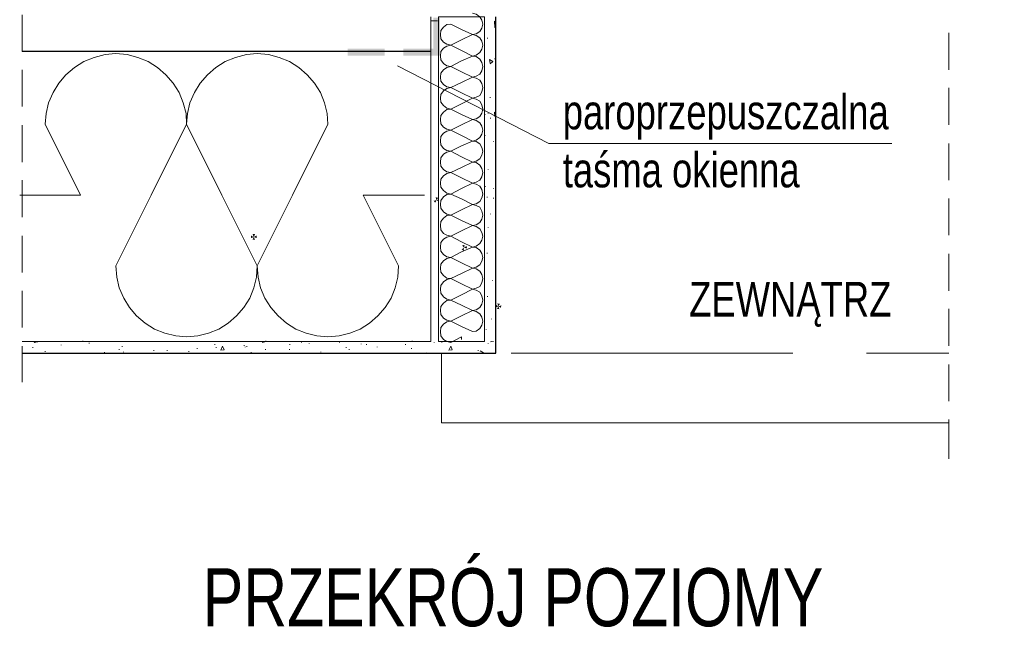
# Model space of a CAD drawing. Header units: inches. Extents: x 53216 to 117387, y -66787 to -22834.
# Tile 51 of 256: x 59731 to 59816, y -30507 to -30454. Entities that reach past the tile are written whole.
import ezdxf

# ---------------------------------------------------------------- set-up
doc = ezdxf.new("R2010")
doc.units = ezdxf.units.IN
doc.header["$MEASUREMENT"] = 0
doc.layers.get('0').update_dxf_attribs({"lineweight": 0})
doc.layers.add('p--podpis rysunku', color=7, linetype='Continuous', lineweight=0)
doc.styles.add('1-50', font='arial.ttf', dxfattribs={"width": 0.75, "height": 12.5})
doc.styles.get("Standard").update_dxf_attribs({"font": 'arial.ttf', "width": 0.75})

msp = doc.modelspace()

# ---------------------------------------------------------------- hatches: boundary and pattern name
at = {"true_color": 0xff0505}
for points in [[(59766.803, -30457.428), (59767.395, -30457.428), (59766.803, -30454.145)], [(59767.395, -30457.428), (59766.803, -30454.145), (59767.395, -30454.145)], [(59759.432, -30456.83), (59759.432, -30457.422), (59762.607, -30456.83)], [(59759.432, -30457.422), (59762.607, -30456.83), (59762.607, -30457.422)], [(59764.216, -30456.83), (59764.216, -30457.422), (59767.391, -30456.83)], [(59764.216, -30457.422), (59767.391, -30456.83), (59767.391, -30457.422)]]:
    msp.add_hatch(color=1, dxfattribs=at).paths.add_polyline_path(points)
for points in [[(59767.226, -30469.682), (59767.014, -30469.639), (59767.099, -30469.893)], [(59767.311, -30470.02), (59767.311, -30469.809), (59767.099, -30469.893)], [(59766.845, -30469.936), (59766.972, -30470.105), (59767.099, -30469.893)], [(59751.097, -30472.941), (59751.097, -30473.153), (59751.309, -30473.068)], [(59751.436, -30472.814), (59751.224, -30472.814), (59751.309, -30473.068)], [(59751.224, -30473.28), (59751.436, -30473.28), (59751.309, -30473.068)], [(59751.563, -30473.153), (59751.563, -30472.941), (59751.309, -30473.068)], [(59769.258, -30474.127), (59769.427, -30474.254), (59769.47, -30474)], [(59769.512, -30473.746), (59769.3, -30473.788), (59769.47, -30474)], [(59769.724, -30474.042), (59769.681, -30473.83), (59769.47, -30474)], [(59772.221, -30478.91), (59772.179, -30479.122), (59772.433, -30479.037)], [(59772.306, -30479.249), (59772.518, -30479.291), (59772.433, -30479.037)], [(59772.56, -30478.826), (59772.348, -30478.783), (59772.433, -30479.037)], [(59772.645, -30479.164), (59772.687, -30478.953), (59772.433, -30479.037)]]:
    msp.add_hatch(color=7).paths.add_polyline_path(points)

# ---------------------------------------------------------------- linework, layer by layer
at = {"color": 7, "linetype": 'Continuous', "lineweight": 18}
for p, q in [((59731.323, -30453.908), (59731.323, -30457.083)), ((59811.296, -30455.474), (59811.296, -30458.649)), ((59731.323, -30458.649), (59731.323, -30461.824)), ((59811.296, -30460.215), (59811.296, -30463.39)), ((59731.323, -30463.433), (59731.323, -30466.608)), ((59811.296, -30464.999), (59811.296, -30468.174)), ((59731.323, -30468.174), (59731.323, -30471.349)), ((59811.296, -30469.74), (59811.296, -30472.915)), ((59731.323, -30472.958), (59731.323, -30476.133)), ((59811.296, -30474.524), (59811.296, -30477.699)), ((59731.323, -30477.699), (59731.323, -30480.874)), ((59811.296, -30479.265), (59811.296, -30482.44)), ((59731.323, -30482.483), (59731.323, -30485.573)), ((59780.684, -30483.075), (59773.53, -30483.075)), ((59778.784, -30483.075), (59786.084, -30483.075)), ((59779.734, -30483.075), (59787.034, -30483.075)), ((59797.834, -30483.075), (59785.134, -30483.075)), ((59811.296, -30483.075), (59804.184, -30483.075)), ((59811.296, -30484.049), (59811.296, -30487.224)), ((59811.296, -30488.79), (59811.296, -30492.177))]:
    msp.add_line(p, q, dxfattribs=at)
at = {"color": 1, "linetype": 'Continuous', "lineweight": 5, "true_color": 0xff0505}
msp.add_line((59766.587, -30454.416), (59767.18, -30454.416), dxfattribs=at)
at = {"color": 8, "linetype": 'Continuous', "lineweight": 5, "true_color": 0x767676}
for p, q in [((59772.133, -30455.008), (59772.09, -30454.458)), ((59772.217, -30454.543), (59772.09, -30454.458)), ((59772.133, -30455.008), (59772.217, -30454.966)), ((59771.498, -30455.94), (59771.498, -30455.897)), ((59771.709, -30458.099), (59771.667, -30457.76)), ((59771.963, -30457.929), (59771.667, -30457.76)), ((59771.709, -30458.141), (59771.963, -30457.929)), ((59772.133, -30457.718), (59772.133, -30457.675)), ((59772.175, -30457.675), (59772.175, -30457.633)), ((59771.709, -30461.062), (59771.709, -30461.02)), ((59771.286, -30462.544), (59771.286, -30462.501)), ((59771.54, -30462.459), (59771.54, -30462.417)), ((59771.752, -30462.84), (59771.752, -30462.798)), ((59772.133, -30462.671), (59772.09, -30462.29)), ((59772.217, -30462.374), (59772.09, -30462.29)), ((59772.133, -30462.671), (59772.217, -30462.586)), ((59771.286, -30464.322), (59771.286, -30464.279)), ((59772.006, -30464.83), (59772.006, -30464.787)), ((59771.54, -30467.285), (59771.54, -30467.243)), ((59771.286, -30468.724), (59771.286, -30468.682)), ((59772.006, -30468.894), (59772.006, -30468.851)), ((59771.455, -30469.656), (59771.455, -30469.613)), ((59772.006, -30469.74), (59772.006, -30469.698)), ((59771.244, -30471.307), (59771.244, -30471.264)), ((59771.752, -30471.095), (59771.752, -30471.053)), ((59771.54, -30472.28), (59771.54, -30472.238)), ((59771.455, -30474.482), (59771.455, -30474.439)), ((59771.921, -30476.852), (59771.921, -30476.81)), ((59771.498, -30478.207), (59771.498, -30478.165)), ((59771.836, -30480.154), (59771.836, -30480.112)), ((59771.371, -30481.043), (59771.371, -30481.001)), ((59732.255, -30482.61), (59732.255, -30482.567)), ((59732.382, -30482.144), (59732.424, -30482.059)), ((59732.382, -30482.144), (59732.678, -30482.102)), ((59732.678, -30482.102), (59732.678, -30482.059)), ((59734.71, -30482.398), (59734.71, -30482.356)), ((59736.065, -30482.102), (59736.065, -30482.059)), ((59736.573, -30482.059), (59736.573, -30482.017)), ((59737.123, -30482.229), (59737.123, -30482.186)), ((59739.959, -30482.525), (59739.959, -30482.483)), ((59747.96, -30482.356), (59747.96, -30482.313)), ((59748.087, -30482.61), (59748.087, -30482.567)), ((59748.468, -30482.821), (59748.638, -30482.483)), ((59748.765, -30482.779), (59748.638, -30482.483)), ((59750.5, -30482.44), (59750.5, -30482.398)), ((59750.585, -30482.567), (59750.585, -30482.525)), ((59750.712, -30482.525), (59750.712, -30482.483)), ((59752.067, -30482.144), (59752.109, -30482.059)), ((59752.067, -30482.144), (59752.363, -30482.059)), ((59752.363, -30482.059), (59752.363, -30482.017)), ((59754.437, -30482.356), (59754.437, -30482.313)), ((59755.453, -30482.144), (59755.453, -30482.102)), ((59756.088, -30482.271), (59756.088, -30482.229)), ((59758.713, -30482.144), (59758.713, -30482.102)), ((59759.306, -30482.61), (59759.306, -30482.567)), ((59760.576, -30482.313), (59760.576, -30482.271)), ((59761.041, -30482.356), (59761.041, -30482.313)), ((59761.973, -30482.567), (59761.973, -30482.525)), ((59764.428, -30482.356), (59764.428, -30482.313)), ((59764.978, -30482.059), (59764.978, -30482.017)), ((59764.978, -30482.059), (59765.021, -30482.059)), ((59766.883, -30482.186), (59766.883, -30482.144)), ((59767.561, -30482.186), (59767.561, -30482.144)), ((59768.153, -30482.821), (59768.323, -30482.483)), ((59768.45, -30482.779), (59768.323, -30482.483)), ((59771.54, -30482.271), (59771.54, -30482.229)), ((59771.752, -30482.102), (59771.794, -30482.059)), ((59771.752, -30482.102), (59772.006, -30482.059)), ((59733.313, -30482.948), (59733.313, -30482.906)), ((59738.435, -30483.033), (59738.435, -30482.991)), ((59739.705, -30482.779), (59739.705, -30482.737)), ((59740.086, -30482.991), (59740.086, -30482.948)), ((59742.711, -30482.864), (59742.711, -30482.821)), ((59743.854, -30482.864), (59743.854, -30482.821)), ((59745.717, -30482.948), (59745.717, -30482.906)), ((59746.436, -30482.694), (59746.436, -30482.652)), ((59748.468, -30482.821), (59748.765, -30482.779)), ((59751.093, -30483.033), (59751.093, -30482.991)), ((59752.321, -30482.779), (59752.321, -30482.737)), ((59754.395, -30482.779), (59754.395, -30482.737)), ((59757.104, -30482.991), (59757.104, -30482.948)), ((59759.56, -30482.779), (59759.56, -30482.737)), ((59764.936, -30482.694), (59764.936, -30482.652)), ((59766.206, -30483.075), (59766.206, -30483.033)), ((59766.248, -30483.075), (59766.206, -30483.033)), ((59768.153, -30482.821), (59768.45, -30482.779)), ((59770.693, -30482.864), (59770.693, -30482.821)), ((59771.159, -30483.033), (59770.863, -30482.864)), ((59771.117, -30483.075), (59771.159, -30483.033)), ((59772.217, -30483.075), (59772.175, -30482.864))]:
    msp.add_line(p, q, dxfattribs=at)
at = {"color": 7, "linetype": 'Continuous', "lineweight": 25}
for p, q in [((59772.217, -30483.075), (59772.217, -30454.077)), ((59766.545, -30457.077), (59731.323, -30457.077)), ((59731.323, -30483.075), (59772.217, -30483.075))]:
    msp.add_line(p, q, dxfattribs=at)
at = {"color": 9, "linetype": 'Continuous', "lineweight": 9, "true_color": 0xbababa}
for p, q in [((59768.323, -30454.712), (59769.254, -30455.178)), ((59770.185, -30455.601), (59769.254, -30455.178)), ((59769.254, -30456.067), (59768.323, -30456.532)), ((59769.254, -30456.067), (59770.185, -30455.601)), ((59768.323, -30456.532), (59769.254, -30456.998)), ((59770.185, -30457.464), (59769.254, -30456.998)), ((59769.254, -30457.887), (59768.323, -30458.353)), ((59769.254, -30457.887), (59770.185, -30457.464)), ((59768.323, -30458.353), (59769.254, -30458.818)), ((59770.185, -30459.284), (59769.254, -30458.818)), ((59769.254, -30459.75), (59770.185, -30459.284)), ((59769.254, -30459.75), (59768.323, -30460.173)), ((59768.323, -30460.173), (59769.254, -30460.639)), ((59770.185, -30461.104), (59769.254, -30460.639)), ((59769.254, -30461.57), (59770.185, -30461.104)), ((59769.254, -30461.57), (59768.323, -30462.036)), ((59768.323, -30462.036), (59769.254, -30462.501)), ((59770.185, -30462.925), (59769.254, -30462.501)), ((59769.254, -30463.39), (59770.185, -30462.925)), ((59745.517, -30463.349), (59742.469, -30469.445)), ((59748.565, -30469.445), (59745.517, -30463.349)), ((59757.709, -30463.349), (59754.661, -30469.445)), ((59769.254, -30463.39), (59768.323, -30463.856)), ((59768.323, -30463.856), (59769.254, -30464.322)), ((59770.185, -30464.787), (59769.254, -30464.322)), ((59769.254, -30465.211), (59768.323, -30465.676)), ((59769.254, -30465.211), (59770.185, -30464.787)), ((59768.323, -30465.676), (59769.254, -30466.142)), ((59770.185, -30466.608), (59769.254, -30466.142)), ((59769.254, -30467.073), (59768.323, -30467.497)), ((59769.254, -30467.073), (59770.185, -30466.608)), ((59768.323, -30467.497), (59769.254, -30467.962)), ((59770.185, -30468.428), (59769.254, -30467.962)), ((59769.254, -30468.894), (59768.323, -30469.359)), ((59769.254, -30468.894), (59770.185, -30468.428)), ((59739.421, -30475.541), (59742.469, -30469.445)), ((59748.565, -30469.445), (59751.613, -30475.541)), ((59751.613, -30475.541), (59754.661, -30469.445)), ((59760.757, -30469.445), (59763.805, -30475.541)), ((59760.757, -30469.445), (59766.049, -30469.445)), ((59768.323, -30469.359), (59769.254, -30469.783)), ((59770.185, -30470.248), (59769.254, -30469.783)), ((59769.254, -30470.714), (59768.323, -30471.18)), ((59769.254, -30470.714), (59770.185, -30470.248)), ((59768.323, -30471.18), (59769.254, -30471.645)), ((59770.185, -30472.069), (59769.254, -30471.645)), ((59769.254, -30472.534), (59770.185, -30472.069)), ((59769.254, -30472.534), (59768.323, -30473)), ((59768.323, -30473), (59769.254, -30473.466)), ((59770.185, -30473.931), (59769.254, -30473.466)), ((59769.254, -30474.355), (59770.185, -30473.931)), ((59769.254, -30474.355), (59768.323, -30474.82)), ((59768.323, -30474.82), (59769.254, -30475.286)), ((59770.185, -30475.752), (59769.254, -30475.286)), ((59769.254, -30476.217), (59770.185, -30475.752)), ((59769.254, -30476.217), (59768.323, -30476.641)), ((59768.323, -30476.641), (59769.254, -30477.106)), ((59770.185, -30477.572), (59769.254, -30477.106)), ((59769.254, -30478.038), (59768.323, -30478.503)), ((59769.254, -30478.038), (59770.185, -30477.572)), ((59768.323, -30478.503), (59769.254, -30478.927)), ((59770.185, -30479.392), (59769.254, -30478.927)), ((59769.254, -30479.858), (59768.323, -30480.324)), ((59769.254, -30479.858), (59770.185, -30479.392)), ((59768.323, -30480.324), (59769.254, -30480.789)), ((59770.185, -30481.213), (59769.254, -30480.789))]:
    msp.add_line(p, q, dxfattribs=at)
at = {"color": 7, "linetype": 'Continuous', "lineweight": 18}
for points in [[(59766.587, -30454.077), (59766.587, -30482.059), (59731.323, -30482.059)], [(59767.518, -30483.075), (59767.518, -30489.087), (59811.296, -30489.087)]]:
    msp.add_lwpolyline(points, dxfattribs=at)
msp.add_lwpolyline([(59771.244, -30482.059), (59771.244, -30454.077), (59767.264, -30454.077), (59767.264, -30482.059)], close=True, dxfattribs=at)
at = {"color": 9, "linetype": 'Continuous', "lineweight": 9, "true_color": 0xbababa}
for points in [[(59770.185, -30455.601), (59770.524, -30455.559), (59770.82, -30455.347), (59770.99, -30455.051), (59771.074, -30454.712), (59770.99, -30454.373), (59770.82, -30454.077), (59770.524, -30453.865), (59770.185, -30453.781)], [(59768.323, -30454.712), (59767.984, -30454.754), (59767.688, -30454.966), (59767.476, -30455.262), (59767.434, -30455.601), (59767.476, -30455.982), (59767.688, -30456.278), (59767.984, -30456.448), (59768.323, -30456.532)], [(59770.185, -30457.464), (59770.524, -30457.379), (59770.82, -30457.167), (59770.99, -30456.871), (59771.074, -30456.532), (59770.99, -30456.194), (59770.82, -30455.897), (59770.524, -30455.686), (59770.185, -30455.601)], [(59768.323, -30456.532), (59767.984, -30456.617), (59767.688, -30456.786), (59767.476, -30457.083), (59767.434, -30457.464), (59767.476, -30457.802), (59767.688, -30458.099), (59767.984, -30458.31), (59768.323, -30458.353)], [(59745.517, -30463.349), (59745.475, -30462.417), (59745.221, -30461.486), (59744.882, -30460.597), (59744.374, -30459.793), (59743.739, -30459.073), (59743.019, -30458.438), (59742.215, -30457.93), (59741.326, -30457.591), (59740.395, -30457.337), (59739.421, -30457.253), (59738.49, -30457.337), (59737.558, -30457.591), (59736.669, -30457.93), (59735.865, -30458.438), (59735.103, -30459.073), (59734.51, -30459.793), (59734.002, -30460.597), (59733.621, -30461.486), (59733.41, -30462.417), (59733.325, -30463.349)], [(59757.709, -30463.349), (59757.667, -30462.417), (59757.413, -30461.486), (59757.074, -30460.597), (59756.566, -30459.793), (59755.931, -30459.073), (59755.211, -30458.438), (59754.407, -30457.93), (59753.518, -30457.591), (59752.587, -30457.337), (59751.613, -30457.253), (59750.682, -30457.337), (59749.75, -30457.591), (59748.861, -30457.93), (59748.057, -30458.438), (59747.337, -30459.073), (59746.702, -30459.793), (59746.194, -30460.597), (59745.813, -30461.486), (59745.602, -30462.417), (59745.517, -30463.349)], [(59770.185, -30459.284), (59770.524, -30459.199), (59770.82, -30459.03), (59770.99, -30458.734), (59771.074, -30458.353), (59770.99, -30458.014), (59770.82, -30457.718), (59770.524, -30457.506), (59770.185, -30457.464)], [(59768.323, -30458.353), (59767.984, -30458.437), (59767.688, -30458.649), (59767.476, -30458.945), (59767.434, -30459.284), (59767.476, -30459.623), (59767.688, -30459.919), (59767.984, -30460.131), (59768.323, -30460.173)], [(59770.185, -30461.104), (59770.524, -30461.02), (59770.82, -30460.85), (59770.99, -30460.554), (59771.074, -30460.173), (59770.99, -30459.834), (59770.82, -30459.538), (59770.524, -30459.369), (59770.185, -30459.284)], [(59768.323, -30460.173), (59767.984, -30460.258), (59767.688, -30460.469), (59767.476, -30460.766), (59767.434, -30461.104), (59767.476, -30461.443), (59767.688, -30461.739), (59767.984, -30461.951), (59768.323, -30462.036)], [(59770.185, -30462.925), (59770.524, -30462.882), (59770.82, -30462.671), (59770.99, -30462.374), (59771.074, -30462.036), (59770.99, -30461.655), (59770.82, -30461.358), (59770.524, -30461.189), (59770.185, -30461.104)], [(59768.323, -30462.036), (59767.984, -30462.078), (59767.688, -30462.29), (59767.476, -30462.586), (59767.434, -30462.925), (59767.476, -30463.306), (59767.688, -30463.602), (59767.984, -30463.771), (59768.323, -30463.856)], [(59770.185, -30464.787), (59770.524, -30464.703), (59770.82, -30464.491), (59770.99, -30464.195), (59771.074, -30463.856), (59770.99, -30463.517), (59770.82, -30463.221), (59770.524, -30463.009), (59770.185, -30462.925)], [(59731.124, -30469.445), (59736.373, -30469.445), (59733.325, -30463.349)], [(59768.323, -30463.856), (59767.984, -30463.941), (59767.688, -30464.11), (59767.476, -30464.406), (59767.434, -30464.787), (59767.476, -30465.126), (59767.688, -30465.422), (59767.984, -30465.592), (59768.323, -30465.676)], [(59770.185, -30466.608), (59770.524, -30466.523), (59770.82, -30466.311), (59770.99, -30466.015), (59771.074, -30465.676), (59770.99, -30465.338), (59770.82, -30465.041), (59770.524, -30464.83), (59770.185, -30464.787)], [(59768.323, -30465.676), (59767.984, -30465.761), (59767.688, -30465.93), (59767.476, -30466.227), (59767.434, -30466.608), (59767.476, -30466.946), (59767.688, -30467.243), (59767.984, -30467.454), (59768.323, -30467.497)], [(59770.185, -30468.428), (59770.524, -30468.343), (59770.82, -30468.174), (59770.99, -30467.878), (59771.074, -30467.497), (59770.99, -30467.158), (59770.82, -30466.862), (59770.524, -30466.65), (59770.185, -30466.608)], [(59768.323, -30467.497), (59767.984, -30467.581), (59767.688, -30467.793), (59767.476, -30468.089), (59767.434, -30468.428), (59767.476, -30468.767), (59767.688, -30469.063), (59767.984, -30469.275), (59768.323, -30469.359)], [(59770.185, -30470.248), (59770.524, -30470.206), (59770.82, -30469.994), (59770.99, -30469.698), (59771.074, -30469.359), (59770.99, -30468.978), (59770.82, -30468.682), (59770.524, -30468.513), (59770.185, -30468.428)], [(59768.323, -30469.359), (59767.984, -30469.402), (59767.688, -30469.613), (59767.476, -30469.91), (59767.434, -30470.248), (59767.476, -30470.587), (59767.688, -30470.883), (59767.984, -30471.095), (59768.323, -30471.18)], [(59770.185, -30472.069), (59770.524, -30472.026), (59770.82, -30471.815), (59770.99, -30471.518), (59771.074, -30471.18), (59770.99, -30470.841), (59770.82, -30470.502), (59770.524, -30470.333), (59770.185, -30470.248)], [(59768.323, -30471.18), (59767.984, -30471.222), (59767.688, -30471.434), (59767.476, -30471.73), (59767.434, -30472.069), (59767.476, -30472.45), (59767.688, -30472.746), (59767.984, -30472.915), (59768.323, -30473)], [(59770.185, -30473.931), (59770.524, -30473.847), (59770.82, -30473.635), (59770.99, -30473.339), (59771.074, -30473), (59770.99, -30472.661), (59770.82, -30472.365), (59770.524, -30472.153), (59770.185, -30472.069)], [(59768.323, -30473), (59767.984, -30473.085), (59767.688, -30473.254), (59767.476, -30473.55), (59767.434, -30473.931), (59767.476, -30474.27), (59767.688, -30474.566), (59767.984, -30474.778), (59768.323, -30474.82)], [(59770.185, -30475.752), (59770.524, -30475.667), (59770.82, -30475.455), (59770.99, -30475.159), (59771.074, -30474.82), (59770.99, -30474.482), (59770.82, -30474.185), (59770.524, -30473.974), (59770.185, -30473.931)], [(59768.323, -30474.82), (59767.984, -30474.905), (59767.688, -30475.117), (59767.476, -30475.413), (59767.434, -30475.752), (59767.476, -30476.09), (59767.688, -30476.387), (59767.984, -30476.598), (59768.323, -30476.641)], [(59739.421, -30475.541), (59739.506, -30476.514), (59739.717, -30477.446), (59740.098, -30478.335), (59740.606, -30479.139), (59741.199, -30479.859), (59741.961, -30480.494), (59742.765, -30481.002), (59743.654, -30481.34), (59744.586, -30481.594), (59745.517, -30481.679), (59746.491, -30481.594), (59747.422, -30481.34), (59748.311, -30481.002), (59749.115, -30480.494), (59749.835, -30479.859), (59750.47, -30479.139), (59750.978, -30478.335), (59751.317, -30477.446), (59751.571, -30476.514), (59751.613, -30475.541)], [(59751.613, -30475.541), (59751.698, -30476.514), (59751.909, -30477.446), (59752.29, -30478.335), (59752.798, -30479.139), (59753.433, -30479.859), (59754.153, -30480.494), (59754.957, -30481.002), (59755.846, -30481.34), (59756.778, -30481.594), (59757.709, -30481.679), (59758.683, -30481.594), (59759.614, -30481.34), (59760.503, -30481.002), (59761.307, -30480.494), (59762.027, -30479.859), (59762.662, -30479.139), (59763.17, -30478.335), (59763.509, -30477.446), (59763.763, -30476.514), (59763.805, -30475.541)], [(59770.185, -30477.572), (59770.524, -30477.487), (59770.82, -30477.318), (59770.99, -30477.022), (59771.074, -30476.641), (59770.99, -30476.302), (59770.82, -30476.006), (59770.524, -30475.794), (59770.185, -30475.752)], [(59768.323, -30476.641), (59767.984, -30476.725), (59767.688, -30476.937), (59767.476, -30477.233), (59767.434, -30477.572), (59767.476, -30477.911), (59767.688, -30478.207), (59767.984, -30478.419), (59768.323, -30478.503)], [(59770.185, -30479.392), (59770.524, -30479.35), (59770.82, -30479.138), (59770.99, -30478.842), (59771.074, -30478.503), (59770.99, -30478.122), (59770.82, -30477.826), (59770.524, -30477.657), (59770.185, -30477.572)], [(59768.323, -30478.503), (59767.984, -30478.546), (59767.688, -30478.757), (59767.476, -30479.054), (59767.434, -30479.392), (59767.476, -30479.731), (59767.688, -30480.07), (59767.984, -30480.239), (59768.323, -30480.324)], [(59770.185, -30481.213), (59770.524, -30481.17), (59770.82, -30480.959), (59770.99, -30480.662), (59771.074, -30480.324), (59770.99, -30479.985), (59770.82, -30479.689), (59770.524, -30479.477), (59770.185, -30479.392)], [(59768.323, -30480.324), (59767.984, -30480.366), (59767.688, -30480.578), (59767.476, -30480.874), (59767.434, -30481.213), (59767.476, -30481.594), (59767.688, -30481.89), (59767.984, -30482.059), (59768.323, -30482.144)], [(59769.254, -30481.89), (59769.254, -30481.678), (59768.323, -30482.144)]]:
    msp.add_lwpolyline(points, dxfattribs=at)
at = {"linetype": 'Continuous', "ltscale": 12}
msp.add_lwpolyline([(59806.381, -30464.99), (59776.789, -30464.99), (59763.731, -30458.32)], dxfattribs=at)

# ---------------------------------------------------------------- texts
at = {"linetype": 'Continuous', "ltscale": 12, "char_height": 3, "attachment_point": 1, "style": '1-50'}
for s, insert, width in [('paroprzepuszczalna\\Ptaśma okienna', (59777.986, -30460.781), 49.059), ('ZEWNĄTRZ', (59788.89, -30476.929), 22.43475)]:
    msp.add_mtext(s, dxfattribs=dict(at, insert=insert, width=width))
at = {"layer": 'p--podpis rysunku', "insert": (59773.694, -30501.617), "char_height": 5, "width": 873.06963, "attachment_point": 2}
msp.add_mtext('PRZEKRÓJ POZIOMY', dxfattribs=at)

doc.saveas('drawing.dxf')
